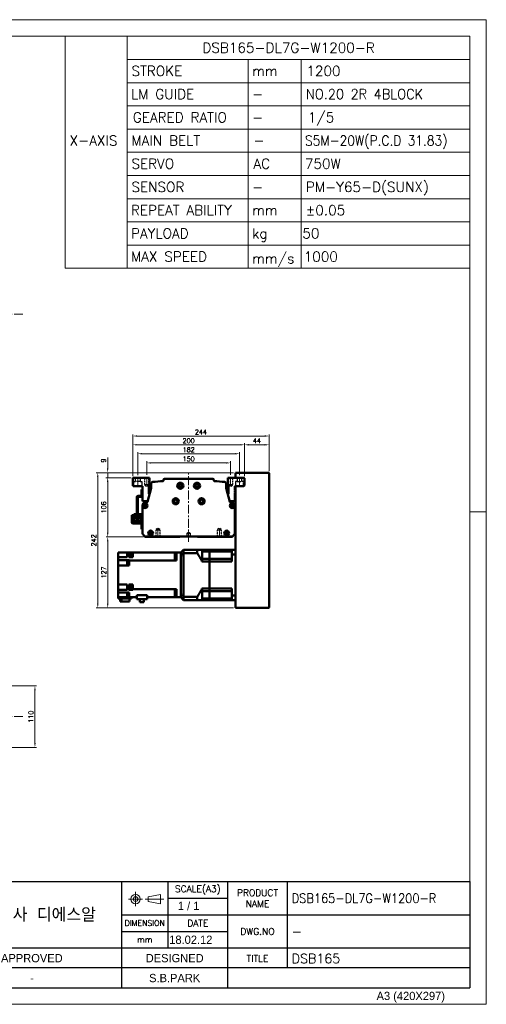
# Model space of a CAD drawing. Header units: millimetres. Extents: x 46891 to 51038, y 6223 to 10291.
# Tile 5 of 5: x 50203 to 51038, y 8529 to 10291. Entities that reach past the tile are written whole.
import ezdxf
from ezdxf.enums import TextEntityAlignment as Align

# ---------------------------------------------------------------- set-up
doc = ezdxf.new("R2010")
doc.units = ezdxf.units.MM
doc.header["$LTSCALE"] = 0.5
for name, pattern in [('CENTER', [50.8, 31.75, -6.35, 6.35, -6.35]), ('HIDDEN', [9.525, 6.35, -3.175]), ('HIDDENX2', [19.05, 12.7, -6.35])]:
    doc.linetypes.add(name, pattern=pattern)
doc.layers.get('0').update_dxf_attribs({"lineweight": 20})
for name, color, linetype, lineweight in [('1', 1, 'CENTER', 13), ('4', 4, 'Continuous', 13), ('외형선(ISO)', 7, 'Continuous', 50)]:
    doc.layers.add(name, color=color, linetype=linetype, lineweight=lineweight)
doc.layers.add('2', color=2, linetype='HIDDENX2')
doc.layers.add('3', color=3, linetype='Continuous')
doc.styles.add('ACISOGDT', font='amgdt.shx')
doc.styles.add('DSR TEXT', font='romans.shx', dxfattribs={"bigfont": 'whgtxt.shx'})
doc.styles.get("Standard").update_dxf_attribs({"font": 'romans.shx', "bigfont": 'whgtxt.shx'})
doc.dimstyles.new('DSR', dxfattribs={"dimscale": 2, "dimtxt": 3, "dimasz": 3, "dimexe": 0.5, "dimexo": 0.5, "dimgap": 0.5, "dimtad": 1, "dimdsep": 46, "dimtxsty": 'Standard', "dimcen": 2.5, "dimclrd": 4, "dimclre": 4, "dimclrt": 2, "dimadec": 0, "dimazin": 2, "dimtfac": 1, "dimtmove": 0, "dimatfit": 3, "dimfxl": 0, "dimlwd": -1, "dimlwe": -1, "dimarcsym": 0})

# ---------------------------------------------------------------- blocks, each defined once
blk = doc.blocks.new('A$C13F00394')
for p, q in [((109.11, 28.14), (105.34, 27.43)), ((105.34, 27.43), (105.34, 26.01)), ((109.11, 25.3), (109.11, 28.14)), ((-202.34, 25.67), (-191.42, 25.67)), ((-202.34, 25.3), (-191.42, 25.3)), ((105.34, 26.01), (109.11, 25.3))]:
    blk.add_line(p, q)
for radius in [1.42, 0.71]:
    blk.add_circle((101.56, 26.76), radius)
at = {"layer": '1'}
for p, q in [((103.69, 26.76), (99.44, 26.76)), ((101.56, 28.89), (101.56, 24.63)), ((104.41, 26.76), (110.04, 26.76))]:
    blk.add_line(p, q, dxfattribs=at)
at = {"layer": '3'}
for p, q in [((0, 32), (-207.68, 32)), ((0, 32), (202.32, 32)), ((0, 32), (0, 0)), ((43.43, 32), (43.43, 0)), ((97.32, 32), (97.32, 12)), ((111.32, 32), (111.32, 12)), ((129.32, 32), (129.32, 0)), ((147.32, 32), (147.32, 6)), ((202.32, 32), (202.32, 0)), ((0, 28), (25, 24)), ((43.43, 28), (0, 28)), ((25, 28), (25, 0)), ((34.7, 28), (34.7, 0)), ((111.32, 27), (129.32, 27)), ((43.43, 24), (0, 24)), ((97.32, 22), (202.32, 22)), ((43.43, 20), (0, 20)), ((43.43, 16), (0, 16)), ((97.32, 17), (129.32, 17)), ((0, 12), (129.32, 12)), ((97.32, 12), (97.32, 0)), ((129.32, 12), (202.32, 12)), ((43.43, 8), (0, 8)), ((97.32, 6), (43.43, 6)), ((129.32, 6), (97.32, 6)), ((202.32, 6), (129.32, 6)), ((43.43, 4), (0, 4)), ((0, 0), (202.32, 0))]:
    blk.add_line(p, q, dxfattribs=at)
at = {"color": 0, "style": 'DSR TEXT'}
for s, height, p in [('조립 치수 허용차', 2, (11.97, 29.02)), ('등급', 1.5, (20.77, 25.52)), ('정밀급', 1.5, (27.18, 25.37)), ('보통급', 1.3, (36.41, 25.38)), ('치수 구분', 1.5, (0.69, 24.78)), (' 0.5 초과 6 이하', 1.6, (0.56, 21.19)), (' 6 초과 30 이하', 1.6, (0.49, 17.19)), (' 30 초과 120 이하', 1.6, (0.49, 13.19)), (' 120 초과 315 이하', 1.6, (0.49, 9.19)), (' 315 초과 1000 이하', 1.6, (0.49, 5.19)), (' 1000 초과 2000 이하', 1.6, (0.49, 1.19))]:
    blk.add_text(s, height=height, dxfattribs=at).set_placement(p)
at = {"color": 7, "style": 'ACISOGDT'}
for s, p in [('APPROVED', (70.28, 8.93)), ('DESIGNED', (113.35, 8.93))]:
    blk.add_text(s, height=2.5, dxfattribs=at).set_placement(p, align=Align.MIDDLE_CENTER)
at = {"color": 7, "attachment_point": 5, "style": 'DSR TEXT'}
for s, insert, char_height in [('SCALE(A3)', (120.32, 29.5), 2), ('PRODUCT\\PNAME', (138.32, 27), 2), ('주식회사 디에스알', (70.37, 22), 4.2), ('DIMENSION', (104.32, 19.5), 1.7), ('DATE', (120.32, 19.5), 2), ('DWG.NO', (138.32, 17), 2), ('mm', (104.32, 14.5), 1.8), ('TITLE', (138.32, 8.83), 2)]:
    blk.add_mtext(s, dxfattribs=dict(at, insert=insert, char_height=char_height))
at = {"color": 0, "char_height": 1.6, "attachment_point": 5, "style": 'DSR TEXT'}
for s, insert in [('%%P0.05', (29.85, 22)), ('%%P0.1', (39.07, 22)), ('%%P0.1', (29.85, 18)), ('%%P0.2', (39.07, 18)), ('%%P0.15', (29.85, 14)), ('%%P0.3', (39.07, 14)), ('%%P0.2', (29.85, 10)), ('%%P0.5', (39.07, 10)), ('%%P0.3', (29.85, 6)), ('%%P0.8', (39.07, 6)), ('%%P0.5', (29.85, 2)), ('%%P1.2', (39.07, 2))]:
    blk.add_mtext(s, dxfattribs=dict(at, insert=insert))
at = {"layer": '4', "color": 0, "style": 'DSR TEXT'}
blk.add_text('NOTE', height=3, dxfattribs=at).set_placement((-202.39, 26.38))
blk = doc.blocks.new('A$C1C1952E1')
for p, q in [((293, 292), (293, 222)), ((311.67, 292), (311.67, 222)), ((311.67, 285), (415, 285)), ((348.18, 285), (348.18, 222)), ((364.13, 285), (364.13, 222)), ((311.67, 278), (415, 278)), ((311.67, 271), (415, 271)), ((311.67, 264), (415, 264)), ((311.67, 257), (415, 257)), ((311.67, 250), (415, 250)), ((311.67, 243), (415, 243)), ((311.67, 236), (415, 236)), ((311.67, 229), (415, 229)), ((293, 222), (415, 222))]:
    blk.add_line(p, q)
at = {"color": 1}
blk.add_lwpolyline([(0, 0), (420, 0), (420, 297), (0, 297)], close=True, dxfattribs=at)
at = {"color": 3}
blk.add_lwpolyline([(5, 5), (415, 5), (415, 292), (5, 292)], close=True, dxfattribs=at)
at = {"color": 7, "style": 'ACISOGDT'}
blk.add_text('A3 (420X297)', height=2.5, dxfattribs=at).set_placement((386.91, 1.28))
blk = doc.blocks.new('*D72')
at = {"color": 1, "linetype": 'ByBlock'}
for p, q in [((50430.7, 9476.3), (50430.7, 9500.7)), ((50438.5, 9497.7), (50572.9, 9497.7)), ((50580.7, 9476.3), (50580.7, 9500.7))]:
    blk.add_line(p, q, dxfattribs=at)
at = {"color": 1}
for points in [[(50438.5, 9499), (50438.5, 9496.4), (50430.7, 9497.7)], [(50572.9, 9499), (50572.9, 9496.4), (50580.7, 9497.7)]]:
    blk.add_solid(points, dxfattribs=at)
at = {"layer": 'Defpoints', "color": 0}
for p in [(50580.7, 9497.7), (50430.7, 9472.7), (50580.7, 9472.7)]:
    blk.add_point(p, dxfattribs=at)
at = {"color": 3, "insert": (50505.7, 9504.9), "char_height": 8.4, "attachment_point": 5, "style": 'DSR TEXT'}
blk.add_mtext('150', dxfattribs=at)
blk = doc.blocks.new('*D73')
at = {"color": 1, "linetype": 'ByBlock'}
for p, q in [((50414.7, 9475.8), (50414.7, 9517.1)), ((50422.5, 9514.1), (50588.9, 9514.1)), ((50596.7, 9475.8), (50596.7, 9517.1))]:
    blk.add_line(p, q, dxfattribs=at)
at = {"color": 1}
for points in [[(50422.5, 9515.4), (50422.5, 9512.8), (50414.7, 9514.1)], [(50588.9, 9515.4), (50588.9, 9512.8), (50596.7, 9514.1)]]:
    blk.add_solid(points, dxfattribs=at)
at = {"layer": 'Defpoints', "color": 0}
for p in [(50596.7, 9514.1), (50414.7, 9472.2), (50596.7, 9472.2)]:
    blk.add_point(p, dxfattribs=at)
at = {"color": 3, "insert": (50505.7, 9521.3), "char_height": 8.4, "attachment_point": 5, "style": 'DSR TEXT'}
blk.add_mtext('182', dxfattribs=at)
blk = doc.blocks.new('*D74')
at = {"color": 1, "linetype": 'ByBlock'}
for p, q in [((50405.7, 9473.8), (50405.7, 9533.1)), ((50605.7, 9473.8), (50605.7, 9533.1)), ((50413.5, 9530.1), (50597.9, 9530.1))]:
    blk.add_line(p, q, dxfattribs=at)
at = {"color": 1}
for points in [[(50413.5, 9531.4), (50413.5, 9528.8), (50405.7, 9530.1)], [(50597.9, 9531.4), (50597.9, 9528.8), (50605.7, 9530.1)]]:
    blk.add_solid(points, dxfattribs=at)
at = {"layer": 'Defpoints', "color": 0}
for p in [(50605.7, 9530.1), (50405.7, 9470.2), (50605.7, 9470.2)]:
    blk.add_point(p, dxfattribs=at)
at = {"color": 3, "insert": (50505.7, 9537.3), "char_height": 8.4, "attachment_point": 5, "style": 'DSR TEXT'}
blk.add_mtext('200', dxfattribs=at)
blk = doc.blocks.new('*D75')
at = {"color": 1, "linetype": 'ByBlock'}
for p, q in [((50605.7, 9473.8), (50605.7, 9533.1)), ((50649.7, 9482.8), (50649.7, 9533.1)), ((50613.5, 9530.1), (50641.9, 9530.1))]:
    blk.add_line(p, q, dxfattribs=at)
at = {"color": 1}
for points in [[(50613.5, 9531.4), (50613.5, 9528.8), (50605.7, 9530.1)], [(50641.9, 9531.4), (50641.9, 9528.8), (50649.7, 9530.1)]]:
    blk.add_solid(points, dxfattribs=at)
at = {"layer": 'Defpoints', "color": 0}
for p in [(50649.7, 9530.1), (50649.7, 9479.2), (50605.7, 9470.2)]:
    blk.add_point(p, dxfattribs=at)
at = {"color": 3, "insert": (50627.7, 9537.3), "char_height": 8.4, "attachment_point": 5, "style": 'DSR TEXT'}
blk.add_mtext('44', dxfattribs=at)
blk = doc.blocks.new('*D76')
at = {"color": 1, "linetype": 'ByBlock'}
for p, q in [((50405.7, 9473.8), (50405.7, 9548.8)), ((50649.7, 9482.8), (50649.7, 9548.8)), ((50641.9, 9545.8), (50413.5, 9545.8))]:
    blk.add_line(p, q, dxfattribs=at)
at = {"color": 1}
for points in [[(50413.5, 9547.1), (50413.5, 9544.5), (50405.7, 9545.8)], [(50641.9, 9547.1), (50641.9, 9544.5), (50649.7, 9545.8)]]:
    blk.add_solid(points, dxfattribs=at)
at = {"layer": 'Defpoints', "color": 0}
for p in [(50405.7, 9545.8), (50649.7, 9479.2), (50405.7, 9470.2)]:
    blk.add_point(p, dxfattribs=at)
at = {"color": 3, "insert": (50527.7, 9553), "char_height": 8.4, "attachment_point": 5, "style": 'DSR TEXT'}
blk.add_mtext('244', dxfattribs=at)
blk = doc.blocks.new('*D77')
at = {"color": 1, "linetype": 'ByBlock'}
for p, q in [((50403.1, 9471.2), (50357.9, 9471.2)), ((50360.9, 9463.4), (50360.9, 9373)), ((50424.6, 9365.2), (50357.9, 9365.2))]:
    blk.add_line(p, q, dxfattribs=at)
at = {"color": 1}
for points in [[(50359.6, 9463.4), (50362.2, 9463.4), (50360.9, 9471.2)], [(50359.6, 9373), (50362.2, 9373), (50360.9, 9365.2)]]:
    blk.add_solid(points, dxfattribs=at)
at = {"layer": 'Defpoints', "color": 0}
for p in [(50406.7, 9471.2), (50360.9, 9365.2), (50428.2, 9365.2)]:
    blk.add_point(p, dxfattribs=at)
at = {"color": 3, "insert": (50353.7, 9418.2), "char_height": 8.4, "attachment_point": 5, "rotation": 90, "style": 'DSR TEXT'}
blk.add_mtext('106', dxfattribs=at)
blk = doc.blocks.new('*D78')
at = {"color": 1, "linetype": 'ByBlock'}
for p, q in [((50424.6, 9365.2), (50357.9, 9365.2)), ((50360.9, 9357.4), (50360.9, 9246)), ((50586.1, 9238.2), (50357.9, 9238.2))]:
    blk.add_line(p, q, dxfattribs=at)
at = {"color": 1}
for points in [[(50359.6, 9357.4), (50362.2, 9357.4), (50360.9, 9365.2)], [(50359.6, 9246), (50362.2, 9246), (50360.9, 9238.2)]]:
    blk.add_solid(points, dxfattribs=at)
at = {"layer": 'Defpoints', "color": 0}
for p in [(50428.2, 9365.2), (50360.9, 9238.2), (50589.7, 9238.2)]:
    blk.add_point(p, dxfattribs=at)
at = {"color": 3, "insert": (50353.7, 9301.7), "char_height": 8.4, "attachment_point": 5, "rotation": 90, "style": 'DSR TEXT'}
blk.add_mtext('127', dxfattribs=at)
blk = doc.blocks.new('*D79')
at = {"color": 1, "linetype": 'ByBlock'}
for p, q in [((50360.8, 9488), (50360.8, 9507.5)), ((50586.1, 9480.2), (50357.8, 9480.2)), ((50360.8, 9471.2), (50360.8, 9480.2)), ((50403.1, 9471.2), (50357.8, 9471.2)), ((50360.8, 9463.4), (50360.8, 9455.6))]:
    blk.add_line(p, q, dxfattribs=at)
at = {"color": 1}
for points in [[(50359.5, 9488), (50362.1, 9488), (50360.8, 9480.2)], [(50359.5, 9463.4), (50362.1, 9463.4), (50360.8, 9471.2)]]:
    blk.add_solid(points, dxfattribs=at)
at = {"layer": 'Defpoints', "color": 0}
for p in [(50360.8, 9480.2), (50589.7, 9480.2), (50406.7, 9471.2)]:
    blk.add_point(p, dxfattribs=at)
at = {"color": 3, "insert": (50353.6, 9501.9), "char_height": 8.4, "attachment_point": 5, "rotation": 90, "style": 'DSR TEXT'}
blk.add_mtext('9', dxfattribs=at)
blk = doc.blocks.new('*D80')
at = {"color": 1, "linetype": 'ByBlock'}
for p, q in [((50586.1, 9480.2), (50340.1, 9480.2)), ((50343.1, 9472.4), (50343.1, 9246)), ((50586.1, 9238.2), (50340.1, 9238.2))]:
    blk.add_line(p, q, dxfattribs=at)
at = {"color": 1}
for points in [[(50341.8, 9472.4), (50344.4, 9472.4), (50343.1, 9480.2)], [(50341.8, 9246), (50344.4, 9246), (50343.1, 9238.2)]]:
    blk.add_solid(points, dxfattribs=at)
at = {"layer": 'Defpoints', "color": 0}
for p in [(50589.7, 9480.2), (50343.1, 9238.2), (50589.7, 9238.2)]:
    blk.add_point(p, dxfattribs=at)
at = {"color": 3, "insert": (50335.9, 9359.2), "char_height": 8.4, "attachment_point": 5, "rotation": 90, "style": 'DSR TEXT'}
blk.add_mtext('242', dxfattribs=at)
blk = doc.blocks.new('*D85')
at = {"color": 1, "linetype": 'ByBlock'}
for p, q in [((50173.9, 9098.7), (50233.7, 9098.7)), ((50230.7, 9090.9), (50230.7, 8996.5)), ((50173.9, 8988.7), (50233.7, 8988.7))]:
    blk.add_line(p, q, dxfattribs=at)
at = {"color": 1}
for points in [[(50229.4, 9090.9), (50232, 9090.9), (50230.7, 9098.7)], [(50229.4, 8996.5), (50232, 8996.5), (50230.7, 8988.7)]]:
    blk.add_solid(points, dxfattribs=at)
at = {"layer": 'Defpoints', "color": 0}
for p in [(50170.3, 9098.7), (50170.3, 8988.7), (50230.7, 8988.7)]:
    blk.add_point(p, dxfattribs=at)
at = {"color": 3, "insert": (50223.5, 9043.7), "char_height": 8.4, "attachment_point": 5, "rotation": 90, "style": 'DSR TEXT'}
blk.add_mtext('110', dxfattribs=at)

msp = doc.modelspace()

# ---------------------------------------------------------------- linework, layer by layer
at = {"color": 2, "linetype": 'HIDDEN'}
for p, q in [((50426.65988, 9471.23276), (50426.65988, 9459.23276)), ((50427.25988, 9470.63276), (50426.65988, 9471.23276)), ((50434.05988, 9470.63276), (50427.25988, 9470.63276)), ((50427.25988, 9470.63276), (50427.25988, 9457.23276)), ((50434.05988, 9470.63276), (50434.65988, 9471.23276)), ((50434.05988, 9470.63276), (50434.05988, 9457.23276)), ((50434.65988, 9471.23276), (50434.65988, 9459.23276)), ((50576.65988, 9471.23276), (50576.65988, 9459.23276)), ((50577.25988, 9470.63276), (50576.65988, 9471.23276)), ((50584.05988, 9470.63276), (50577.25988, 9470.63276)), ((50577.25988, 9470.63276), (50577.25988, 9457.23276)), ((50584.05988, 9470.63276), (50584.65988, 9471.23276)), ((50584.05988, 9470.63276), (50584.05988, 9457.23276)), ((50584.65988, 9471.23276), (50584.65988, 9459.23276)), ((50434.65988, 9459.23276), (50426.65988, 9459.23276)), ((50426.65988, 9459.23276), (50427.25988, 9458.19353)), ((50434.05988, 9457.23276), (50427.25988, 9457.23276)), ((50427.25988, 9457.23276), (50430.65988, 9455.26977)), ((50434.05988, 9457.23276), (50430.65988, 9455.26977)), ((50434.65988, 9459.23276), (50434.05988, 9458.19353)), ((50584.65988, 9459.23276), (50576.65988, 9459.23276)), ((50576.65988, 9459.23276), (50577.25988, 9458.19353)), ((50584.05988, 9457.23276), (50577.25988, 9457.23276)), ((50577.25988, 9457.23276), (50580.65988, 9455.26977)), ((50584.05988, 9457.23276), (50580.65988, 9455.26977)), ((50584.65988, 9459.23276), (50584.05988, 9458.19353)), ((50446.65988, 9377.23276), (50447.25988, 9378.27199)), ((50446.65988, 9377.23276), (50454.65988, 9377.23276)), ((50446.65988, 9365.23276), (50446.65988, 9377.23276)), ((50447.25988, 9379.23276), (50450.65988, 9381.19575)), ((50447.25988, 9379.23276), (50454.05988, 9379.23276)), ((50447.25988, 9365.83276), (50447.25988, 9379.23276)), ((50454.05988, 9379.23276), (50450.65988, 9381.19575)), ((50454.05988, 9365.83276), (50454.05988, 9379.23276)), ((50454.65988, 9377.23276), (50454.05988, 9378.27199)), ((50454.65988, 9365.23276), (50454.65988, 9377.23276)), ((50556.65988, 9377.23276), (50557.25988, 9378.27199)), ((50564.65988, 9377.23276), (50556.65988, 9377.23276)), ((50556.65988, 9365.23276), (50556.65988, 9377.23276)), ((50557.25988, 9379.23276), (50560.65988, 9381.19575)), ((50564.05988, 9379.23276), (50557.25988, 9379.23276)), ((50557.25988, 9365.83276), (50557.25988, 9379.23276)), ((50564.05988, 9379.23276), (50560.65988, 9381.19575)), ((50564.05988, 9365.83276), (50564.05988, 9379.23276)), ((50564.65988, 9377.23276), (50564.05988, 9378.27199)), ((50564.65988, 9365.23276), (50564.65988, 9377.23276)), ((50447.25988, 9365.83276), (50446.65988, 9365.23276)), ((50447.25988, 9365.83276), (50454.05988, 9365.83276)), ((50454.05988, 9365.83276), (50454.65988, 9365.23276)), ((50557.25988, 9365.83276), (50556.65988, 9365.23276)), ((50564.05988, 9365.83276), (50557.25988, 9365.83276)), ((50564.05988, 9365.83276), (50564.65988, 9365.23276))]:
    msp.add_line(p, q, dxfattribs=at)
at = {"color": 1, "linetype": 'CENTER'}
for p, q in [((50430.65988, 9472.66831), (50430.65988, 9454.1036)), ((50580.65988, 9472.66831), (50580.65988, 9454.1036)), ((50450.65988, 9363.79722), (50450.65988, 9382.36192)), ((50560.65988, 9363.79722), (50560.65988, 9382.36192))]:
    msp.add_line(p, q, dxfattribs=at)
at = {"color": 1}
msp.add_line((51038.06932, 9409.88267), (51008.40982, 9409.88267), dxfattribs=at)
at = {"layer": '1'}
for p, q in [((50209.29456, 9764.00571), (48619.29456, 9764.00571)), ((50505.65988, 9356.23276), (50505.65988, 9479.23276)), ((50414.65988, 9455.23276), (50414.65988, 9472.23276)), ((50596.65988, 9455.23276), (50596.65988, 9472.23276)), ((50209.29456, 9043.74205), (48619.29456, 9043.74205))]:
    msp.add_line(p, q, dxfattribs=at)
at = {"layer": '2'}
for p, q in [((50407.65988, 9464.73276), (50410.40988, 9464.73276)), ((50407.65988, 9456.23276), (50407.65988, 9464.73276)), ((50410.40988, 9464.73276), (50410.40988, 9471.23276)), ((50418.90988, 9464.73276), (50410.40988, 9464.73276)), ((50418.90988, 9471.23276), (50418.90988, 9464.73276)), ((50418.90988, 9464.73276), (50421.65988, 9464.73276)), ((50421.65988, 9464.73276), (50421.65988, 9456.23276)), ((50592.40988, 9464.73276), (50589.65988, 9464.73276)), ((50589.65988, 9464.73276), (50589.65988, 9456.23276)), ((50592.40988, 9471.23276), (50592.40988, 9464.73276)), ((50592.40988, 9464.73276), (50600.90988, 9464.73276)), ((50600.90988, 9464.73276), (50600.90988, 9471.23276)), ((50603.65988, 9464.73276), (50600.90988, 9464.73276)), ((50603.65988, 9456.23276), (50603.65988, 9464.73276)), ((50503.15988, 9372.23276), (50505.65988, 9373.73491)), ((50505.65988, 9373.73491), (50508.15988, 9372.23276)), ((50503.15988, 9366.23276), (50503.15988, 9372.23276)), ((50503.15988, 9372.23276), (50508.15988, 9372.23276)), ((50508.15988, 9372.23276), (50508.15988, 9366.23276))]:
    msp.add_line(p, q, dxfattribs=at)
at = {"layer": '3'}
for p in [(51008.40982, 8748.47582), (49808.28287, 8558.65502)]:
    msp.add_line(p, (51008.40982, 8558.65502), dxfattribs=at)
at = {"layer": '외형선(ISO)'}
for p, q in [((50648.65988, 9480.23276), (50589.65988, 9480.23276)), ((50589.65988, 9479.23276), (50589.65988, 9480.23276)), ((50589.65988, 9471.23276), (50589.65988, 9479.23276)), ((50649.65988, 9239.23276), (50649.65988, 9479.23276)), ((50406.65988, 9471.23276), (50405.65988, 9470.23276)), ((50405.65988, 9470.23276), (50405.65988, 9457.23276)), ((50435.65988, 9471.23276), (50406.65988, 9471.23276)), ((50435.65988, 9456.5573), (50435.65988, 9471.23276)), ((50460.43247, 9467.23276), (50460.43247, 9465.72004)), ((50548.88729, 9469.23276), (50462.43247, 9469.23276)), ((50550.88729, 9465.72004), (50550.88729, 9467.23276)), ((50575.65988, 9471.23276), (50575.65988, 9456.5573)), ((50604.65988, 9471.23276), (50575.65988, 9471.23276)), ((50605.65988, 9470.23276), (50604.65988, 9471.23276)), ((50605.65988, 9457.23276), (50605.65988, 9470.23276)), ((50405.65988, 9457.23276), (50406.65988, 9456.23276)), ((50406.65988, 9456.23276), (50422.15988, 9456.23276)), ((50421.55988, 9450.23276), (50421.55988, 9438.83276)), ((50423.15988, 9450.23276), (50421.55988, 9450.23276)), ((50423.15988, 9455.23276), (50423.15988, 9448.73276)), ((50423.15988, 9448.73276), (50423.65988, 9448.23276)), ((50423.15988, 9447.73276), (50423.15988, 9448.73276)), ((50423.65988, 9448.23276), (50423.15988, 9447.73276)), ((50423.15988, 9447.73276), (50423.15988, 9446.73276)), ((50423.15988, 9446.73276), (50423.65988, 9446.23276)), ((50423.15988, 9445.73276), (50423.15988, 9446.73276)), ((50423.65988, 9446.23276), (50423.15988, 9445.73276)), ((50423.15988, 9445.73276), (50423.15988, 9444.73276)), ((50423.15988, 9444.73276), (50423.65988, 9444.23276)), ((50423.15988, 9443.73276), (50423.15988, 9444.73276)), ((50423.65988, 9444.23276), (50423.15988, 9443.73276)), ((50423.15988, 9443.73276), (50423.15988, 9430.23276)), ((50438.59322, 9452.55946), (50431.89952, 9428.15582)), ((50434.65988, 9442.23276), (50434.65988, 9453.5573)), ((50438.65988, 9460.69588), (50438.65988, 9452.91844)), ((50572.65988, 9452.91844), (50572.65988, 9460.69588)), ((50579.42024, 9428.15583), (50572.72653, 9452.55946)), ((50576.65988, 9449.23276), (50573.63902, 9449.23276)), ((50576.65988, 9453.5573), (50576.65988, 9442.23276)), ((50587.65988, 9448.23276), (50588.15988, 9448.73276)), ((50588.15988, 9447.73276), (50587.65988, 9448.23276)), ((50587.65988, 9446.23276), (50588.15988, 9446.73276)), ((50588.15988, 9445.73276), (50587.65988, 9446.23276)), ((50587.65988, 9444.23276), (50588.15988, 9444.73276)), ((50588.15988, 9443.73276), (50587.65988, 9444.23276)), ((50588.15988, 9448.73276), (50588.15988, 9455.23276)), ((50588.15988, 9446.73276), (50588.15988, 9447.73276)), ((50588.15988, 9444.73276), (50588.15988, 9445.73276)), ((50588.15988, 9430.23276), (50588.15988, 9443.73276)), ((50589.15988, 9456.23276), (50604.65988, 9456.23276)), ((50589.65988, 9239.23276), (50589.65988, 9456.23276)), ((50604.65988, 9456.23276), (50605.65988, 9457.23276)), ((50413.15988, 9401.23276), (50413.15988, 9436.73276)), ((50414.75988, 9436.73276), (50414.75988, 9401.23276)), ((50415.25988, 9438.83276), (50421.05988, 9438.83276)), ((50421.05988, 9437.23276), (50415.25988, 9437.23276)), ((50421.55988, 9438.83276), (50423.09949, 9438.83276)), ((50424.15988, 9429.23276), (50430.65988, 9429.23276)), ((50429.09948, 9426.23276), (50426.15988, 9426.23276)), ((50580.65988, 9429.23276), (50587.15988, 9429.23276)), ((50585.15988, 9426.23276), (50582.22028, 9426.23276)), ((50423.15988, 9423.23276), (50423.15988, 9371.4754)), ((50588.15988, 9371.4754), (50588.15988, 9423.23276)), ((50404.15992, 9401.23296), (50404.1599, 9391.23296)), ((50404.15992, 9401.23296), (50404.15993, 9404.23296)), ((50405.75993, 9404.23296), (50404.15993, 9404.23296)), ((50405.7599, 9391.33296), (50405.75992, 9401.23296)), ((50405.75993, 9404.23296), (50405.75992, 9401.23296)), ((50421.1599, 9390.83293), (50406.2599, 9390.83295)), ((50407.45988, 9390.83295), (50407.45989, 9393.33295)), ((50407.45991, 9405.73295), (50407.45989, 9393.33295)), ((50409.45989, 9393.33295), (50407.45989, 9393.33295)), ((50411.15991, 9405.73295), (50407.45991, 9405.73295)), ((50418.85989, 9393.33293), (50409.45989, 9393.33295)), ((50411.15989, 9396.33295), (50411.15991, 9405.73295)), ((50411.15989, 9397.33295), (50417.15989, 9397.33293)), ((50417.15989, 9397.03293), (50411.15989, 9397.03295)), ((50411.15989, 9396.33295), (50417.15989, 9396.33293)), ((50414.75988, 9401.23276), (50413.15988, 9401.23276)), ((50417.15991, 9405.73293), (50417.15989, 9396.33293)), ((50420.85991, 9405.73293), (50417.15991, 9405.73293)), ((50420.85989, 9393.33293), (50418.85989, 9393.33293)), ((50420.85989, 9393.33293), (50420.85988, 9390.83293)), ((50420.85989, 9393.33293), (50420.85991, 9405.73293)), ((50589.65988, 9393.23276), (50588.15988, 9393.23276)), ((50406.1599, 9389.23295), (50421.0599, 9389.23293)), ((50421.5599, 9388.73292), (50421.55988, 9382.23292)), ((50421.55988, 9379.23292), (50421.55988, 9382.23292)), ((50421.55988, 9379.23292), (50423.15988, 9379.23292)), ((50424.03856, 9369.35408), (50427.15988, 9366.23276)), ((50427.15988, 9366.23276), (50428.15988, 9365.23276)), ((50427.15988, 9366.23276), (50584.15988, 9366.23276)), ((50428.15988, 9365.23276), (50489.65988, 9365.23276)), ((50489.65988, 9365.23276), (50490.51343, 9366.08632)), ((50520.80632, 9366.08632), (50521.65988, 9365.23276)), ((50521.65988, 9365.23276), (50583.15988, 9365.23276)), ((50583.15988, 9365.23276), (50584.15988, 9366.23276)), ((50584.15988, 9366.23276), (50587.2812, 9369.35408)), ((50404.65988, 9329.85266), (50404.65988, 9337.45266)), ((50405.65988, 9337.45266), (50404.65988, 9337.45266)), ((50405.65988, 9337.45266), (50405.65988, 9337.23276)), ((50491.65988, 9337.23276), (50496.65988, 9342.23276)), ((50496.65988, 9336.23536), (50496.65988, 9342.23276)), ((50521.10988, 9342.23276), (50496.65988, 9342.23276)), ((50521.10988, 9342.23276), (50521.10988, 9336.23536)), ((50542.65988, 9342.23276), (50521.10988, 9342.23276)), ((50529.65988, 9342.23276), (50529.65988, 9339.28498)), ((50529.65988, 9326.08776), (50529.65988, 9339.28498)), ((50542.65988, 9339.28498), (50529.65988, 9339.28498)), ((50542.65988, 9339.28498), (50542.65988, 9342.23276)), ((50542.65988, 9342.23276), (50582.65988, 9342.23276)), ((50542.65988, 9342.23276), (50542.65988, 9339.28498)), ((50542.65988, 9332.58776), (50542.65988, 9339.28498)), ((50582.65988, 9339.28498), (50542.65988, 9339.28498)), ((50542.65988, 9332.58776), (50542.65988, 9339.28498)), ((50582.65988, 9342.23276), (50582.65988, 9333.82511)), ((50589.65988, 9342.23276), (50582.65988, 9342.23276)), ((50379.65988, 9337.23276), (50395.65988, 9337.23276)), ((50379.65988, 9332.83276), (50379.65988, 9337.23276)), ((50379.65988, 9332.83276), (50379.65988, 9328.83276)), ((50395.65988, 9328.83276), (50379.65988, 9328.83276)), ((50379.65988, 9328.67661), (50379.65988, 9328.83276)), ((50379.65988, 9328.67661), (50379.65988, 9323.59987)), ((50399.15988, 9323.59987), (50379.65988, 9323.59987)), ((50379.65988, 9318.43276), (50379.65988, 9323.59987)), ((50398.65988, 9337.23276), (50395.65988, 9337.23276)), ((50395.65988, 9328.83276), (50395.65988, 9337.23276)), ((50395.95988, 9315.68134), (50395.95988, 9321.18134)), ((50395.95988, 9321.18134), (50397.95988, 9321.18134)), ((50397.95988, 9315.48134), (50397.95988, 9321.38134)), ((50397.95988, 9321.38134), (50398.65988, 9321.38134)), ((50403.65988, 9337.23276), (50398.65988, 9337.23276)), ((50398.65988, 9337.23276), (50398.65988, 9328.83276)), ((50403.65988, 9328.83276), (50398.65988, 9328.83276)), ((50398.65988, 9315.43134), (50398.65988, 9321.43134)), ((50398.65988, 9321.43134), (50399.15988, 9321.43134)), ((50399.15988, 9323.59987), (50399.15988, 9323.56543)), ((50399.15988, 9322.89895), (50399.15988, 9323.56543)), ((50480.65988, 9322.89895), (50399.15988, 9322.89895)), ((50399.15988, 9322.89895), (50399.15988, 9313.93276)), ((50402.05988, 9330.15266), (50402.05988, 9337.15266)), ((50404.65988, 9337.15266), (50402.05988, 9337.15266)), ((50404.65988, 9330.15266), (50402.05988, 9330.15266)), ((50403.65988, 9337.23276), (50404.65988, 9337.23276)), ((50403.65988, 9337.23276), (50403.65988, 9337.15266)), ((50403.65988, 9328.83276), (50403.65988, 9330.15266)), ((50403.65988, 9328.83276), (50403.65988, 9328.7937)), ((50405.65988, 9328.7937), (50403.65988, 9328.7937)), ((50405.65988, 9329.85266), (50404.65988, 9329.85266)), ((50480.65988, 9337.23276), (50405.65988, 9337.23276)), ((50405.65988, 9328.7937), (50405.65988, 9337.23276)), ((50480.65988, 9337.23276), (50480.65988, 9328.67661)), ((50480.65988, 9337.23276), (50483.65988, 9337.23276)), ((50480.65988, 9332.09704), (50483.65988, 9332.09704)), ((50480.65988, 9323.56543), (50480.65988, 9328.67661)), ((50480.65988, 9323.56543), (50480.65988, 9322.89895)), ((50480.65988, 9323.30964), (50483.65988, 9323.30964)), ((50480.65988, 9322.89895), (50480.65988, 9322.89033)), ((50480.65988, 9322.89033), (50483.65988, 9322.89033)), ((50491.65988, 9337.23276), (50483.65988, 9337.23276)), ((50483.65988, 9330.23276), (50483.65988, 9337.23276)), ((50483.65988, 9322.89033), (50483.65988, 9330.23276)), ((50491.65988, 9337.23276), (50491.65988, 9337.14467)), ((50491.65988, 9337.14467), (50491.65988, 9331.33979)), ((50491.65988, 9331.33979), (50491.65988, 9331.23644)), ((50491.65988, 9263.22909), (50491.65988, 9331.23644)), ((50491.65988, 9330.23276), (50491.65988, 9264.23276)), ((50521.10988, 9336.23536), (50496.65988, 9336.23536)), ((50496.65988, 9258.23017), (50496.65988, 9336.23536)), ((50529.65988, 9326.08776), (50529.65988, 9321.23276)), ((50542.65988, 9326.08776), (50529.65988, 9326.08776)), ((50542.65988, 9321.23276), (50529.65988, 9321.23276)), ((50542.65988, 9326.08776), (50542.65988, 9332.58776)), ((50542.65988, 9326.08776), (50542.65988, 9332.58776)), ((50542.65988, 9321.23276), (50542.65988, 9326.08776)), ((50582.65988, 9326.08776), (50542.65988, 9326.08776)), ((50542.65988, 9326.08776), (50542.65988, 9321.23276)), ((50542.65988, 9273.23276), (50542.65988, 9321.23276)), ((50542.65988, 9321.23276), (50582.65988, 9321.23276)), ((50542.65988, 9273.23276), (50542.65988, 9321.23276)), ((50582.65988, 9321.23276), (50582.65988, 9333.82511)), ((50589.65988, 9333.82511), (50582.65988, 9333.82511)), ((50379.65988, 9318.43276), (50379.65988, 9313.93276)), ((50399.15988, 9313.93276), (50379.65988, 9313.93276)), ((50379.65988, 9280.03276), (50379.65988, 9313.93276)), ((50395.95988, 9315.68134), (50397.95988, 9315.68134)), ((50397.95988, 9315.48134), (50398.65988, 9315.48134)), ((50398.65988, 9315.43134), (50399.15988, 9315.43134)), ((50395.65988, 9280.03276), (50379.65988, 9280.03276)), ((50379.65988, 9280.03276), (50379.65988, 9276.03276)), ((50379.65988, 9270.91082), (50379.65988, 9276.03276)), ((50395.65988, 9270.91082), (50379.65988, 9270.91082)), ((50379.65988, 9270.90009), (50379.65988, 9270.91082)), ((50379.65988, 9270.90009), (50379.65988, 9266.13276)), ((50395.65988, 9271.56657), (50395.65988, 9280.03276)), ((50398.65988, 9271.56657), (50395.65988, 9271.56657)), ((50395.65988, 9270.91082), (50395.65988, 9271.56657)), ((50398.65988, 9280.03276), (50398.65988, 9271.56657)), ((50398.65988, 9280.03276), (50403.65988, 9280.03276)), ((50398.65988, 9271.56657), (50398.65988, 9270.91082)), ((50398.65988, 9270.91082), (50403.65988, 9270.91082)), ((50402.05988, 9272.02214), (50402.05988, 9279.02214)), ((50404.65988, 9279.02214), (50402.05988, 9279.02214)), ((50404.65988, 9272.02214), (50402.05988, 9272.02214)), ((50403.65988, 9280.03419), (50403.65988, 9280.03276)), ((50403.65988, 9280.03419), (50405.65988, 9280.03419)), ((50403.65988, 9279.02214), (50403.65988, 9280.03276)), ((50403.65988, 9272.02214), (50403.65988, 9270.91082)), ((50403.65988, 9270.91082), (50403.65988, 9270.90813)), ((50403.65988, 9270.90813), (50405.65988, 9270.90813)), ((50404.65988, 9271.72214), (50404.65988, 9279.32214)), ((50405.65988, 9279.32214), (50404.65988, 9279.32214)), ((50405.65988, 9271.72214), (50404.65988, 9271.72214)), ((50405.65988, 9276.79607), (50405.65988, 9280.03419)), ((50405.65988, 9276.79607), (50405.65988, 9274.24822)), ((50405.65988, 9271.56657), (50405.65988, 9274.24822)), ((50405.65988, 9271.56657), (50480.65988, 9271.56657)), ((50405.65988, 9270.90813), (50405.65988, 9271.56657)), ((50480.65988, 9271.57519), (50480.65988, 9271.56657)), ((50480.65988, 9271.57519), (50483.65988, 9271.57519)), ((50480.65988, 9271.56657), (50480.65988, 9270.90009)), ((50480.65988, 9271.15588), (50483.65988, 9271.15588)), ((50480.65988, 9265.78892), (50480.65988, 9270.90009)), ((50483.65988, 9264.23276), (50483.65988, 9271.57519)), ((50529.65988, 9273.23276), (50529.65988, 9268.37776)), ((50542.65988, 9273.23276), (50529.65988, 9273.23276)), ((50529.65988, 9268.37776), (50529.65988, 9255.18054)), ((50542.65988, 9268.37776), (50529.65988, 9268.37776)), ((50542.65988, 9268.37776), (50542.65988, 9273.23276)), ((50542.65988, 9273.23276), (50582.65988, 9273.23276)), ((50542.65988, 9273.23276), (50542.65988, 9268.37776)), ((50542.65988, 9261.87776), (50542.65988, 9268.37776)), ((50582.65988, 9268.37776), (50542.65988, 9268.37776)), ((50542.65988, 9261.87776), (50542.65988, 9268.37776)), ((50582.65988, 9260.64041), (50582.65988, 9273.23276)), ((50379.65988, 9266.13276), (50399.15988, 9266.13276)), ((50379.65988, 9266.13276), (50379.65988, 9261.63276)), ((50379.65988, 9261.63276), (50379.65988, 9257.23276)), ((50379.65988, 9257.23276), (50399.15988, 9257.23276)), ((50379.65988, 9255.23276), (50379.65988, 9257.23276)), ((50379.65988, 9255.23276), (50403.15988, 9255.23276)), ((50383.3543, 9255.23276), (50383.3543, 9249.73276)), ((50383.3543, 9249.73276), (50385.66981, 9249.73276)), ((50385.66981, 9249.73276), (50385.66981, 9255.23276)), ((50385.66981, 9249.73276), (50399.56546, 9249.73276)), ((50395.95988, 9258.92182), (50395.95988, 9264.42182)), ((50395.95988, 9264.42182), (50397.95988, 9264.42182)), ((50395.95988, 9258.92182), (50397.95988, 9258.92182)), ((50397.95988, 9258.72182), (50397.95988, 9264.62182)), ((50397.95988, 9264.62182), (50398.65988, 9264.62182)), ((50397.95988, 9258.72182), (50398.65988, 9258.72182)), ((50398.65988, 9258.67182), (50398.65988, 9264.67182)), ((50398.65988, 9264.67182), (50399.15988, 9264.67182)), ((50398.65988, 9258.67182), (50399.15988, 9258.67182)), ((50399.15988, 9266.13276), (50399.15988, 9265.78892)), ((50399.15988, 9257.23276), (50399.15988, 9265.78892)), ((50413.00988, 9257.23276), (50399.15988, 9257.23276)), ((50399.56546, 9249.73276), (50399.56546, 9255.23276)), ((50403.15988, 9255.23276), (50403.15988, 9257.23276)), ((50404.65988, 9257.01286), (50404.65988, 9257.23276)), ((50405.65988, 9257.01286), (50404.65988, 9257.01286)), ((50405.65988, 9257.23276), (50405.65988, 9257.01286)), ((50413.00988, 9261.26131), (50431.55988, 9261.26131)), ((50413.00988, 9253.83276), (50413.00988, 9261.26131)), ((50431.55988, 9253.83276), (50413.00988, 9253.83276)), ((50418.33488, 9248.43276), (50418.33488, 9253.83276)), ((50425.78488, 9248.43276), (50425.78488, 9253.83276)), ((50431.55988, 9253.83276), (50431.55988, 9261.26131)), ((50431.55988, 9257.23276), (50480.65988, 9257.23276)), ((50480.65988, 9265.78892), (50480.65988, 9257.23276)), ((50480.65988, 9262.36848), (50483.65988, 9262.36848)), ((50483.65988, 9257.23276), (50480.65988, 9257.23276)), ((50483.65988, 9257.23276), (50483.65988, 9264.23276)), ((50491.65988, 9257.23276), (50483.65988, 9257.23276)), ((50491.65988, 9263.12573), (50491.65988, 9263.22909)), ((50491.65988, 9263.12573), (50491.65988, 9257.32085)), ((50491.65988, 9257.23276), (50491.65988, 9257.32085)), ((50496.65988, 9252.23276), (50491.65988, 9257.23276)), ((50496.65988, 9252.23276), (50496.65988, 9258.23017)), ((50521.10988, 9258.23017), (50496.65988, 9258.23017)), ((50521.10988, 9252.23276), (50496.65988, 9252.23276)), ((50521.10988, 9258.23017), (50521.10988, 9252.23276)), ((50542.65988, 9252.23276), (50521.10988, 9252.23276)), ((50529.65988, 9255.18054), (50529.65988, 9252.23276)), ((50542.65988, 9255.18054), (50529.65988, 9255.18054)), ((50542.65988, 9255.18054), (50542.65988, 9261.87776)), ((50542.65988, 9255.18054), (50542.65988, 9261.87776)), ((50542.65988, 9252.23276), (50542.65988, 9255.18054)), ((50582.65988, 9255.18054), (50542.65988, 9255.18054)), ((50542.65988, 9255.18054), (50542.65988, 9252.23276)), ((50542.65988, 9252.23276), (50582.65988, 9252.23276)), ((50582.65988, 9260.64041), (50582.65988, 9252.23276)), ((50589.65988, 9260.64041), (50582.65988, 9260.64041)), ((50589.65988, 9252.23276), (50582.65988, 9252.23276)), ((50418.33488, 9248.43276), (50425.78488, 9248.43276)), ((50589.65988, 9238.23276), (50589.65988, 9239.23276)), ((50589.65988, 9238.23276), (50648.65988, 9238.23276))]:
    msp.add_line(p, q, dxfattribs=at)
for centre, radius in [((50490.65988, 9456.73276), 5.5), ((50520.65988, 9456.73276), 5.5), ((50490.65988, 9456.73276), 3.3), ((50490.65988, 9456.73276), 2.4585), ((50520.65988, 9456.73276), 3.3), ((50520.65988, 9456.73276), 2.4585), ((50482.65988, 9429.23276), 5.5), ((50482.65988, 9429.23276), 3.3), ((50482.65988, 9429.23276), 2.9585), ((50528.65988, 9429.23276), 5.5), ((50528.65988, 9429.23276), 3.3), ((50528.65988, 9429.23276), 2.9585), ((50427.65988, 9421.23276), 4.25), ((50427.65988, 9421.23276), 2.25), ((50583.65988, 9421.23276), 4.25), ((50583.65988, 9421.23276), 2.25), ((50437.65988, 9372.23276), 4.25), ((50437.65988, 9372.23276), 2.25), ((50573.65988, 9372.23276), 4.25), ((50573.65988, 9372.23276), 2.25)]:
    msp.add_circle(centre, radius, dxfattribs=at)
for centre, radius, start, end in [((50648.65988, 9479.23276), 1, 0, 90), ((50441.65988, 9460.69588), 3, 95.80911543, 180), ((50491.65988, 8969.23276), 497, 93.65644441, 95.80911544), ((50459.93247, 9465.72004), 0.5, 273.65644441, 0), ((50462.43247, 9467.23276), 2, 90.00000006, 180), ((50548.88729, 9467.23276), 2, 0, 90.00000006), ((50551.38729, 9465.72004), 0.5, 180, 266.34355561), ((50519.65988, 8969.23276), 497, 84.19088467, 86.34355571), ((50569.65988, 9460.69588), 3, 0, 84.19088467), ((50422.15988, 9455.23276), 1, 0, 90), ((50439.65988, 9453.5573), 5, 143.13010235, 180), ((50437.65988, 9452.91844), 1, 338.96248903, 0), ((50573.65988, 9452.91844), 1, 180, 201.03751108), ((50571.65988, 9453.5573), 5, 0, 36.86989765), ((50589.15988, 9455.23276), 1, 90, 180), ((50415.25988, 9436.73276), 2.1, 90, 180), ((50415.25988, 9436.73276), 0.5, 90, 180), ((50421.05988, 9439.33276), 0.5, 270, 0), ((50421.05988, 9439.33276), 2.1, 270, 346.225853), ((50421.05988, 9439.33276), 2.1, 346.225853, 0), ((50424.15988, 9430.23276), 1, 180, 270), ((50426.15988, 9423.23276), 3, 90.00000006, 180), ((50429.09948, 9429.23276), 3, 270.00000006, 338.96248903), ((50430.65988, 9426.23276), 3, 61.42737304, 90), ((50435.65988, 9442.23276), 1, 180, 260.24117555), ((50575.65988, 9442.23276), 1, 279.75876885, 0), ((50580.65988, 9426.23276), 3, 90, 118.57264542), ((50582.22028, 9429.23276), 3, 201.03751108, 270.00000006), ((50585.15988, 9423.23276), 3, 0, 90.00000006), ((50587.15988, 9430.23276), 1, 270, 0), ((50427.65988, 9421.23276), 1.5, 41.40962211, 318.59037789), ((50429.15988, 9422.55564), 0.5, 221.40962211, 335.37910443), ((50429.15988, 9419.90989), 0.5, 24.62089558, 138.59037789), ((50582.15988, 9422.55564), 0.5, 204.62088507, 318.59037789), ((50582.15988, 9419.90989), 0.5, 41.40962211, 155.37909392), ((50583.65988, 9421.23276), 1.621, 148.98236194, 211.01763805), ((50583.65988, 9421.23276), 1.5, 221.40962211, 138.59037789), ((50406.1599, 9391.23295), 2, 179.99988906, 269.99988906), ((50406.2599, 9391.33295), 0.5, 179.99988906, 269.99988906), ((50421.1599, 9388.83293), 2, 0.24541394, 89.99988906), ((50421.0599, 9388.73293), 0.5, 359.99988906, 89.99988906), ((50437.65988, 9372.23276), 1.6, 134.4153086, 45.5846914), ((50436.19018, 9373.73276), 0.5, 314.4153086, 55.46537147), ((50439.12957, 9373.73276), 0.5, 124.5346223, 225.5846914), ((50573.65988, 9372.23276), 1.6, 134.4153086, 45.5846914), ((50572.19018, 9373.73276), 0.5, 314.4153086, 55.4653854), ((50575.12957, 9373.73276), 0.5, 124.53460837, 225.5846914), ((50426.15988, 9371.4754), 3, 180, 225.00000006), ((50490.86699, 9365.73276), 0.5, 90, 135), ((50520.45277, 9365.73276), 0.5, 45, 90), ((50585.15988, 9371.4754), 3, 315.00000006, 0), ((50648.65988, 9239.23276), 1, 270, 0)]:
    msp.add_arc(centre, radius, start, end, dxfattribs=at)
for points in [[(50496.65988, 9336.23536), (50496.09065, 9335.66667), (50494.96131, 9334.53815), (50493.29452, 9332.87176), (50492.2017, 9331.7786), (50491.65988, 9331.23644)], [(50491.65988, 9263.22909), (50492.20198, 9262.68665), (50493.29516, 9261.59312), (50494.96195, 9259.92672), (50496.09093, 9258.79857), (50496.65988, 9258.23017)]]:
    msp.add_open_spline(points, degree=3, dxfattribs=at)
for points, weights in [([(50529.65988, 9321.23276), (50526.40287, 9328.15391), (50521.10988, 9336.23536)], [1.35416666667, 1.30973118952, 1.24342419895]), ([(50521.10988, 9258.23017), (50526.40287, 9266.31162), (50529.65988, 9273.23276)], [1.24342419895, 1.30973118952, 1.35416666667])]:
    msp.add_rational_spline(points, weights, degree=2, dxfattribs=at)

# ---------------------------------------------------------------- block references
at = {"xscale": 5.931900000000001, "yscale": 5.931900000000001, "zscale": 5.931900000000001}
for name, p in [('A$C1C1952E1', (48546.67132, 8528.99552)), ('A$C13F00394', (49808.28288, 8558.65502))]:
    msp.add_blockref(name, p, dxfattribs=at)

# ---------------------------------------------------------------- texts
at = {"color": 3, "style": 'DSR TEXT'}
for s, height, p in [('DSB165-DL7G-W1200-R', 17.8273368, (50530.12698, 10231.6836)), ('STROKE', 17.827337, (50403.31091, 10190.1603)), ('LM GUIDE', 17.827337, (50402.46199, 10148.637)), ('X-AXIS', 17.827337, (50292.71252, 10065.5904)), ('MAIN BELT', 17.827337, (50403.31091, 10065.5904)), ('SERVO', 17.827337, (50403.31091, 10024.0671)), ('SENSOR', 17.827337, (50403.31091, 9982.5438)), ('REPEAT ABILITY', 17.8273368, (50402.46199, 9941.0205)), ('PAYLOAD', 17.827337, (50402.46199, 9899.4972)), ('MAX SPEED', 17.827337, (50402.46199, 9857.9739))]:
    msp.add_text(s, height=height, dxfattribs=at).set_placement(p)
at = {"color": 7, "style": 'DSR TEXT'}
for s, height, p in [('mm', 17.827337, (50619.05026, 10190.1603)), ('1200', 17.827337, (50716.22243, 10190.1603)), ('-', 17.82734, (50619.05026, 10148.637)), ('-', 17.82734, (50619.05026, 10107.1137)), ('-', 17.82734, (50621.59703, 10065.5904)), ('AC', 17.827337, (50621.59703, 10024.0671)), ('750W', 17.827337, (50713.67567, 10024.0671)), ('-', 17.82734, (50619.05026, 9982.5438)), ('PM-Y65-D(SUNX)', 17.8273368, (50715.37351, 9982.5438)), ('mm', 17.827337, (50619.05026, 9941.0205)), ('±0.05', 17.827337, (50715.37351, 9941.0205)), ('kg', 17.827337, (50619.05026, 9899.4972)), ('50', 17.827337, (50708.95049, 9899.4972)), ('mm/s', 17.827337, (50619.05026, 9854.57822)), ('1000', 17.827337, (50711.49725, 9857.9739))]:
    msp.add_text(s, height=height, dxfattribs=at).set_placement(p)
for s, width, p in [('NO.20 2R 4BLOCK', 0.95, (50715.37351, 10148.637)), ('S5M-20W(P.C.D 31.83)', 0.9, (50713.67567, 10065.5904))]:
    msp.add_text(s, height=17.8273368, dxfattribs=dict(at, width=width)).set_placement(p)
at = {"color": 2, "style": 'DSR TEXT', "width": 0.9}
msp.add_text('DSB165-DL7G-W1200-R', height=16.60932, dxfattribs=at).set_placement((50689.92945, 8710.40283))
at = {"color": 2}
for s, height, style, p in [('1 / 1', 14.82975, 'ACISOGDT', (50486.332, 8697.63096)), ('18.02.12', 14.82975, 'ACISOGDT', (50470.92073, 8637.10161)), ('-', 16.60932, 'DSR TEXT', (50689.92945, 8651.08383)), ('DSB165', 16.60932, 'DSR TEXT', (50689.92945, 8602.59245))]:
    msp.add_text(s, height=height, dxfattribs=dict(at, style=style)).set_placement(p)
at = {"color": 2, "style": 'ACISOGDT'}
for s, p in [('S.B.PARK', (50480.64156, 8576.00699)), ('-', (50225.19427, 8576.00699))]:
    msp.add_text(s, height=14.82975, dxfattribs=at).set_placement(p, align=Align.MIDDLE_CENTER)
at = {"color": 3, "insert": (50405.85767, 10124.94104), "char_height": 17.8273368, "attachment_point": 1, "style": 'DSR TEXT'}
msp.add_mtext('GEARED RATIO', dxfattribs=at)
at = {"color": 7, "insert": (50718.76919, 10124.94104), "char_height": 17.827337, "attachment_point": 1, "style": 'DSR TEXT'}
msp.add_mtext('1/5', dxfattribs=at)

# ---------------------------------------------------------------- dimensions: what is measured, and where the dimension line sits
for base, p1, p2, picture, middle in [((50405.65988, 9545.82674), (50649.65988, 9479.23276), (50405.65988, 9470.23276), '*D76', (50527.65988, 9553.02674)), ((50605.65988, 9530.13199), (50405.65988, 9470.23276), (50605.65988, 9470.23276), '*D74', (50505.65988, 9537.33199)), ((50649.65988, 9530.13199), (50605.65988, 9470.23276), (50649.65988, 9479.23276), '*D75', (50627.65988, 9537.33199)), ((50596.65988, 9514.11913), (50414.65988, 9472.23276), (50596.65988, 9472.23276), '*D73', (50505.65988, 9521.31913)), ((50580.65988, 9497.67619), (50430.65988, 9472.66831), (50580.65988, 9472.66831), '*D72', (50505.65988, 9504.87619))]:
    dim = msp.add_linear_dim(base=base, p1=p1, p2=p2, dimstyle='DSR', override={"dimscale": 3, "dimtxt": 2.8, "dimasz": 2.600136, "dimexe": 1, "dimexo": 1.2, "dimgap": 1, "dimdec": 4, "dimtxsty": 'DSR TEXT', "dimclrd": 1, "dimclre": 1, "dimclrt": 3, "dimtdec": 4, "dimtix": 1})
    dim.commit()
    dim.dimension.update_dxf_attribs({"geometry": picture, "text_midpoint": middle})
dim = msp.add_linear_dim(base=(50360.8205, 9480.23276), p1=(50406.65988, 9471.23276), p2=(50589.65988, 9480.23276), angle=90, dimstyle='DSR', override={"dimscale": 3, "dimtxt": 2.8, "dimasz": 2.600136, "dimexe": 1, "dimexo": 1.2, "dimgap": 1, "dimdec": 4, "dimtxsty": 'DSR TEXT', "dimclrd": 1, "dimclre": 1, "dimclrt": 3, "dimtdec": 4, "dimtix": 1})
dim.commit()
dim.dimension.update_dxf_attribs({"geometry": '*D79', "text_midpoint": (50360.8205, 9501.92007), "dimtype": 160})
for base, p1, p2, picture, middle in [((50343.13656, 9238.23276), (50589.65988, 9480.23276), (50589.65988, 9238.23276), '*D80', (50335.93656, 9359.23276)), ((50360.90159, 9365.23276), (50406.65988, 9471.23276), (50428.15988, 9365.23276), '*D77', (50353.70159, 9418.23276)), ((50360.90159, 9238.23276), (50428.15988, 9365.23276), (50589.65988, 9238.23276), '*D78', (50353.70159, 9301.73276)), ((50230.73352, 8988.74205), (50170.34153, 9098.74205), (50170.34153, 8988.74205), '*D85', (50223.53352, 9043.74205))]:
    dim = msp.add_linear_dim(base=base, p1=p1, p2=p2, angle=90, dimstyle='DSR', override={"dimscale": 3, "dimtxt": 2.8, "dimasz": 2.600136, "dimexe": 1, "dimexo": 1.2, "dimgap": 1, "dimdec": 4, "dimtxsty": 'DSR TEXT', "dimclrd": 1, "dimclre": 1, "dimclrt": 3, "dimtdec": 4, "dimtix": 1})
    dim.commit()
    dim.dimension.update_dxf_attribs({"geometry": picture, "text_midpoint": middle})

doc.saveas('drawing.dxf')
